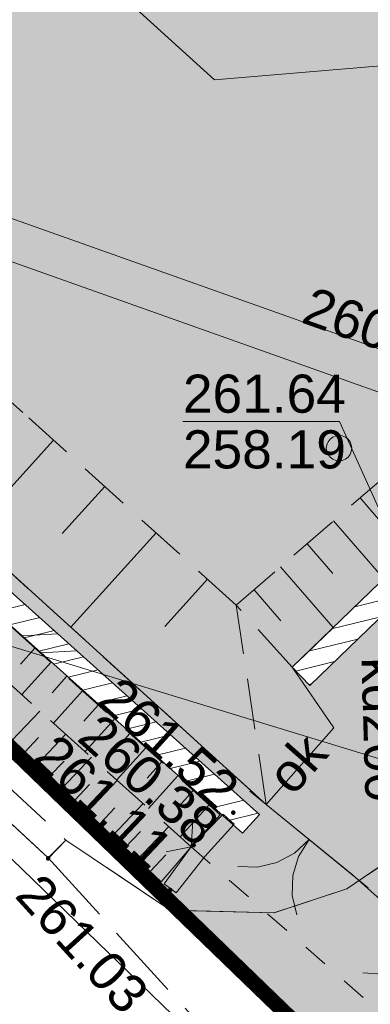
# Model space of a CAD drawing. Header units: metres. Extents: x 7427040 to 7427559, y 5541084 to 5541580.
# Tile 21 of 97: x 7427309.75 to 7427316.64, y 5541241.45 to 5541260.82. Entities that reach past the tile are written whole.
import ezdxf
from ezdxf.enums import TextEntityAlignment as Align

# ---------------------------------------------------------------- set-up
doc = ezdxf.new("R2010")
doc.units = ezdxf.units.M
doc.header["$MEASUREMENT"] = 0
for name, pattern in [('DASHED2', [0.375, 0.25, -0.125]), ('PRZER1-1', [1, 0.5, -0.5]), ('PRZER2-1', [1.5, 1, -0.5]), ('PRZER3-1', [2, 1.5, -0.5]), ('PRZER3-2', [2.5, 1.5, -1])]:
    doc.linetypes.add(name, pattern=pattern)
doc.layers.get('0').update_dxf_attribs({"color": 4})
for name, color, linetype, lineweight in [('_PZT_NAWIERZCHNIE_L', 7, 'Continuous', 13), ('A_granica terenu do wniosku o ULICP', 151, 'DASHED2', 40), ('A_mur oporowy', 2, 'Continuous', 13), ('E_gn_typ', 1, 'Continuous', 30), ('GESDZI', 7, 'Continuous', 13), ('GESJOB', 7, 'Continuous', 30), ('GESUZY', 96, 'Continuous', 13), ('GSLDSO', 7, 'Continuous', 13), ('GSLINK', 7, 'Continuous', 13), ('GSLINK_O', 7, 'Continuous', 13), ('GSLIPS', 7, 'Continuous', 30), ('GSLKBR', 7, 'Continuous', 13), ('GSLKOG', 7, 'Continuous', 30), ('GSLKRW', 7, 'Continuous', 30), ('GSPIPD', 7, 'Continuous', 13), ('GSPWPS', 7, 'Continuous', 13), ('GSPWPS_O', 7, 'Continuous', 13), ('GSSDSO', 7, 'Continuous', 13), ('GSSKOA', 7, 'Continuous', 13), ('GSSKOD', 7, 'Continuous', 13), ('GSSZSN', 7, 'Continuous', 13), ('GULEPR', 1, 'Continuous', 13), ('GULKPR_O', 36, 'Continuous', 13), ('GULTPR', 30, 'Continuous', 13), ('GULWPR', 5, 'Continuous', 13), ('GUPPRZ_O', 7, 'Continuous', 13)]:
    doc.layers.add(name, color=color, linetype=linetype, lineweight=lineweight)
doc.layers.add('A_chodniki_H', color=253, linetype='Continuous', lineweight=13, transparency=0.3)
doc.layers.add('A_tereny zielone', color=73, linetype='Continuous', lineweight=13, transparency=0.7)
doc.styles.add('Arial', font='arial.ttf')
doc.styles.add('GN_atrybuty', font='simplex.shx', dxfattribs={"width": 0.8})
pattern_1 = [(13.80393, (7427116.40293, 5541359.69487), (-0.0757555, 0.30832994), [])]

# ---------------------------------------------------------------- blocks, each defined once
blk = doc.blocks.new('D_GSPWPS1')
at = {"lineweight": -2, "extrusion": (0, 0, -1)}
blk.add_hatch(color=0, dxfattribs=at).paths.add_polyline_path([(0, -0.045), (-0.011647, -0.043467), (-0.0225, -0.038971), (-0.03182, -0.03182), (-0.038971, -0.0225), (-0.043467, -0.011647), (-0.045, 0), (-0.043467, 0.011647), (-0.038971, 0.0225), (-0.03182, 0.03182), (-0.0225, 0.038971), (-0.011647, 0.043467), (0, 0.045), (0.011647, 0.043467), (0.0225, 0.038971), (0.03182, 0.03182), (0.038971, 0.0225), (0.043467, 0.011647), (0.045, 0), (0.043467, -0.011647), (0.038971, -0.0225), (0.03182, -0.03182), (0.0225, -0.038971), (0.011647, -0.043467)])
blk = doc.blocks.new('D_GSLIPS1')
at = {"color": 0, "lineweight": -2, "flags": 128}
blk.add_lwpolyline([(-0.3, -0.4), (0, 0), (-0.3, 0.4)], dxfattribs=at)
blk = doc.blocks.new('D_GSLDSO2')
at = {"color": 0, "lineweight": -2, "flags": 128}
blk.add_lwpolyline([(0, 0.25), (0, -0.25)], dxfattribs=at)
blk = doc.blocks.new('D_GSLKBR1')
at = {"color": 0, "lineweight": -2, "flags": 128}
for points in [[(1.299038, 0.75), (1.06066, 0.43934), (0.75, 0.200962), (0.388229, 0.051111), (0, 0)], [(0, 0), (0.388229, -0.051111), (0.75, -0.200962), (1.06066, -0.43934), (1.299038, -0.75)]]:
    blk.add_lwpolyline(points, dxfattribs=at)
blk = doc.blocks.new('D_GSPIPD1')
at = {"color": 0, "lineweight": -2, "flags": 128}
blk.add_lwpolyline([(0, 0.25), (0.064705, 0.241481), (0.125, 0.216506), (0.176777, 0.176777), (0.216506, 0.125), (0.241481, 0.064705), (0.25, 0), (0.241481, -0.064705), (0.216506, -0.125), (0.176777, -0.176777), (0.125, -0.216506), (0.064705, -0.241481), (0, -0.25), (-0.064705, -0.241481), (-0.125, -0.216506), (-0.176777, -0.176777), (-0.216506, -0.125), (-0.241481, -0.064705), (-0.25, 0), (-0.241481, 0.064705), (-0.216506, 0.125), (-0.176777, 0.176777), (-0.125, 0.216506), (-0.064705, 0.241481), (0, 0.25)], close=True, dxfattribs=at)
blk = doc.blocks.new('D_ODTN_1')
at = {"color": 0, "lineweight": -2, "flags": 128}
for points in [[(-0.5, -0.25), (0, 0.25)], [(0, -0.25), (0.5, 0.25)]]:
    blk.add_lwpolyline(points, dxfattribs=at)
blk = doc.blocks.new('D_KOLO')
at = {"lineweight": -2, "extrusion": (0, 0, -1)}
blk.add_hatch(color=0, dxfattribs=at).paths.add_polyline_path([(0, -0.175), (-0.045293, -0.169037), (-0.0875, -0.151554), (-0.123744, -0.123744), (-0.151554, -0.0875), (-0.169037, -0.045293), (-0.175, 0), (-0.169037, 0.045293), (-0.151554, 0.0875), (-0.123744, 0.123744), (-0.0875, 0.151554), (-0.045293, 0.169037), (0, 0.175), (0.045293, 0.169037), (0.0875, 0.151554), (0.123744, 0.123744), (0.151554, 0.0875), (0.169037, 0.045293), (0.175, 0), (0.169037, -0.045293), (0.151554, -0.0875), (0.123744, -0.123744), (0.0875, -0.151554), (0.045293, -0.169037)])
blk = doc.blocks.new('SIT-G1 BOISKO')
at = {"layer": 'GESDZI', "color": 252, "linetype": 'Continuous', "lineweight": 13, "flags": 128}
for points in [[(7427365.33, 5541270.24), (7427360.53, 5541265.49), (7427345.01, 5541249.37), (7427332.02, 5541235.75), (7427327.9, 5541231.44), (7427324.78, 5541228.21), (7427320.15, 5541236.27), (7427305.53, 5541250.41), (7427281.57, 5541272.99), (7427247.55, 5541303.23), (7427241.97, 5541307.49), (7427230.33, 5541315.24)], [(7427230.33, 5541315.24), (7427241.97, 5541307.49), (7427247.55, 5541303.23), (7427281.57, 5541272.99), (7427305.53, 5541250.41), (7427320.15, 5541236.27), (7427324.78, 5541228.21), (7427319.61, 5541221.9), (7427311.88, 5541231.94), (7427301.75, 5541241.17), (7427284.57, 5541256.88), (7427256.27, 5541282.47), (7427240.42, 5541296.03), (7427236.08, 5541299.6), (7427224.16, 5541309.39)]]:
    blk.add_lwpolyline(points, dxfattribs=at)
at = {"layer": 'GESJOB', "color": 252, "linetype": 'PRZER3-2', "lineweight": 13}
for points in [[(7427149.017, 5541397.869), (7427149.6, 5541397.01), (7427166.31, 5541376.18), (7427167.99, 5541374.1), (7427172.66, 5541368.39), (7427196.99, 5541343.41), (7427210.43, 5541329.61), (7427230.33, 5541315.24), (7427241.97, 5541307.49), (7427247.55, 5541303.23), (7427281.57, 5541272.99), (7427305.53, 5541250.41), (7427320.15, 5541236.27), (7427324.78, 5541228.21), (7427335.43, 5541208.11), (7427343.296, 5541192.599)], [(7427343.296, 5541192.599), (7427335.43, 5541208.11), (7427324.78, 5541228.21), (7427320.15, 5541236.27), (7427305.53, 5541250.41), (7427281.57, 5541272.99), (7427247.55, 5541303.23), (7427241.97, 5541307.49), (7427230.33, 5541315.24), (7427210.43, 5541329.61), (7427196.99, 5541343.41), (7427172.66, 5541368.39), (7427167.99, 5541374.1), (7427166.31, 5541376.18), (7427149.6, 5541397.01), (7427149.017, 5541397.869)]]:
    blk.add_lwpolyline(points, dxfattribs=at)
at = {"layer": 'GESUZY', "color": 96, "linetype": 'PRZER1-1', "lineweight": 13}
blk.add_lwpolyline([(7427230.33, 5541315.24), (7427241.97, 5541307.49), (7427247.55, 5541303.23), (7427273.39, 5541280.26), (7427281.57, 5541272.99), (7427305.53, 5541250.41), (7427320.15, 5541236.27), (7427324.78, 5541228.21), (7427319.61, 5541221.9), (7427311.88, 5541231.94), (7427301.75, 5541241.17), (7427297.26, 5541245.27), (7427284.57, 5541256.88), (7427256.27, 5541282.47), (7427240.42, 5541296.03), (7427236.08, 5541299.6), (7427224.16, 5541309.39)], dxfattribs=at)
blk.add_lwpolyline([(7427324.78, 5541228.21), (7427320.15, 5541236.27), (7427305.53, 5541250.41), (7427281.57, 5541272.99), (7427273.39, 5541280.26), (7427354.64, 5541356.58), (7427358.58, 5541352.7), (7427361.29, 5541350.08), (7427363.62, 5541347.81), (7427366.52, 5541345.04), (7427374.21, 5541337.71), (7427378.19, 5541333.92), (7427396.7, 5541315.71), (7427402.05, 5541310.46), (7427383.24, 5541290.03), (7427367.48, 5541272.62), (7427365.33, 5541270.24), (7427360.53, 5541265.49), (7427345.01, 5541249.37), (7427332.02, 5541235.75), (7427327.9, 5541231.44), (7427324.78, 5541228.21)], close=True, dxfattribs=at)
at = {"layer": 'GSLDSO', "color": 252, "linetype": 'Continuous', "lineweight": 13, "flags": 128}
for points in [[(7427314.467, 5541245.186), (7427306.537, 5541252.286), (7427298.936, 5541259.137), (7427296.706, 5541261.087), (7427283.766, 5541272.657), (7427272.306, 5541282.717), (7427256.878, 5541296.656), (7427244.535, 5541307.798), (7427240.116, 5541311.597), (7427230.318, 5541320.515), (7427219.057, 5541330.746), (7427200.876, 5541346.967)], [(7427314.133, 5541244.814), (7427306.203, 5541251.914), (7427298.604, 5541258.763), (7427296.374, 5541260.713), (7427283.434, 5541272.283), (7427271.974, 5541282.343), (7427256.542, 5541296.284), (7427244.205, 5541307.422), (7427239.784, 5541311.223), (7427229.982, 5541320.145), (7427218.723, 5541330.374), (7427200.544, 5541346.593)], [(7427322.406, 5541255.13), (7427315.106, 5541248.08)], [(7427322.754, 5541254.77), (7427315.454, 5541247.72)]]:
    blk.add_lwpolyline(points, dxfattribs=at)
at = {"layer": 'GSLINK', "color": 252, "linetype": 'Continuous', "lineweight": 13, "flags": 128}
blk.add_lwpolyline([(7427315.11, 5541248.08), (7427315.93, 5541246.89), (7427314.6, 5541245.38)], dxfattribs=at)
at = {"layer": 'GSLIPS', "color": 252, "linetype": 'PRZER1-1', "lineweight": 13}
blk.add_lwpolyline([(7427313.12, 5541244.55), (7427319.89, 5541238.62)], dxfattribs=at)
at = {"layer": 'GSLKBR', "color": 252, "linetype": 'Continuous', "lineweight": 13, "flags": 128}
blk.add_lwpolyline([(7427314.278, 5541245.639), (7427316.602, 5541243.741)], dxfattribs=at)
at = {"layer": 'GSLKOG', "color": 252, "linetype": 'Continuous', "lineweight": 13, "flags": 128}
blk.add_lwpolyline([(7427266.44, 5541288.58), (7427277.84, 5541278.38), (7427296.06, 5541262.04), (7427308.06, 5541251.31), (7427314.6, 5541245.38), (7427316.29, 5541244), (7427319.78, 5541240.88), (7427327.26, 5541234.36), (7427329.75, 5541234.12), (7427336, 5541240.52), (7427344.5, 5541249.29), (7427345.07, 5541249.81), (7427346.82, 5541251.64), (7427354.76, 5541259.81), (7427355.77, 5541260.97), (7427366.55, 5541272.09), (7427367.5, 5541273.13), (7427373.53, 5541279.81), (7427385.65, 5541293.27), (7427401.54, 5541310.36), (7427396.09, 5541315.77), (7427385, 5541326.69), (7427374.15, 5541337.32)], dxfattribs=at)
at = {"layer": 'GSLKRW', "color": 252, "linetype": 'Continuous', "lineweight": 13, "flags": 128}
blk.add_lwpolyline([(7427376.93, 5541304.94), (7427380.5, 5541301.13), (7427360.7, 5541282.27), (7427346.09, 5541268.4), (7427335.79, 5541258.5), (7427333.98, 5541256.76), (7427333, 5541256.14), (7427324.47, 5541250.91), (7427323.95, 5541250.54), (7427319.57, 5541246.44), (7427317.84, 5541244.85), (7427316.18, 5541243.72), (7427314.75, 5541243.25), (7427312.71, 5541243.3), (7427310.66, 5541244.68), (7427310.31, 5541244.32)], dxfattribs=at)
at = {"layer": 'GSSDSO', "color": 252, "linetype": 'Continuous', "lineweight": 13, "flags": 128}
blk.add_lwpolyline([(7427313.75, 5541245.19), (7427313.12, 5541244.55), (7427312.59, 5541243.82), (7427312.83, 5541243.64), (7427313.39, 5541244.36), (7427313.97, 5541244.99), (7427313.75, 5541245.19)], close=True, dxfattribs=at)
at = {"layer": 'GSSKOA', "color": 252, "linetype": 'PRZER3-1', "lineweight": 13}
for points in [[(7427228.08, 5541314.4), (7427243.84, 5541302.38), (7427262.7, 5541287.01), (7427277.46, 5541274.11), (7427285.25, 5541267.16), (7427295.94, 5541257.65), (7427310.31, 5541244.33), (7427319.36, 5541234.38), (7427324.06, 5541228.57)], [(7427346.09, 5541268.4), (7427335.79, 5541258.5), (7427333.98, 5541256.76), (7427333, 5541256.14), (7427324.47, 5541250.91), (7427323.95, 5541250.54), (7427319.57, 5541246.44), (7427317.84, 5541244.85), (7427316.18, 5541243.72), (7427314.75, 5541243.25), (7427312.71, 5541243.3), (7427310.66, 5541244.68), (7427310.31, 5541244.33), (7427319.36, 5541234.38), (7427319.76, 5541234.74), (7427318.65, 5541236.69)]]:
    blk.add_lwpolyline(points, dxfattribs=at)
at = {"layer": 'GSSKOD', "color": 252, "linetype": 'PRZER2-1', "lineweight": 13}
blk.add_lwpolyline([(7427214.8, 5541324.94, -0.890724), (7427229.29, 5541316.12), (7427244.72, 5541303.47), (7427263.56, 5541287.66), (7427278.27, 5541274.66), (7427285.85, 5541267.69), (7427296.35, 5541258), (7427310.66, 5541244.68), (7427310.31, 5541244.33), (7427295.94, 5541257.65), (7427285.25, 5541267.16), (7427277.46, 5541274.11), (7427262.7, 5541287.01), (7427243.84, 5541302.38), (7427228.08, 5541314.4), (7427214.8, 5541324.94)], format="xyb", close=True, dxfattribs=at)
at = {"layer": 'GSSZSN', "color": 252, "linetype": 'PRZER2-1', "lineweight": 13}
for points in [[(7427314.01, 5541249.3), (7427309.81, 5541253.09), (7427297.41, 5541264.19), (7427280.53, 5541280.08), (7427275.58, 5541284.47), (7427269.8, 5541291.75), (7427267.49, 5541289.43), (7427273.72, 5541283.27), (7427277.84, 5541278.38), (7427296.06, 5541262.04), (7427308.06, 5541251.31), (7427314.6, 5541245.38), (7427314.01, 5541249.3)], [(7427313.69, 5541245.18), (7427298.62, 5541258.74), (7427298.12, 5541258.16), (7427303.66, 5541253.05), (7427313.12, 5541244.55), (7427313.69, 5541245.18)], [(7427312.53, 5541243.86), (7427303.23, 5541252.66), (7427297.7, 5541257.76), (7427298.12, 5541258.16), (7427303.66, 5541253.05), (7427313.12, 5541244.55), (7427312.53, 5541243.86)], [(7427314.01, 5541249.3), (7427321.49, 5541255.78), (7427322.39, 5541255.13), (7427315.11, 5541248.08), (7427314.01, 5541249.3)]]:
    blk.add_lwpolyline(points, close=True, dxfattribs=at)
at = {"layer": 'GSSZSN', "color": 252, "linetype": 'Continuous', "lineweight": 13, "flags": 128}
for points in [[(7427310.412, 5541252.546), (7427308.74, 5541250.693)], [(7427311.422, 5541251.635), (7427310.585, 5541250.707)], [(7427316.445, 5541251.41), (7427316.925, 5541250.856)], [(7427315.924, 5541250.958), (7427316.908, 5541249.821)], [(7427312.433, 5541250.723), (7427310.756, 5541248.866)], [(7427315.402, 5541250.506), (7427315.907, 5541249.923)], [(7427314.88, 5541250.054), (7427315.915, 5541248.859)], [(7427313.443, 5541249.812), (7427312.603, 5541248.882)], [(7427314.358, 5541249.602), (7427314.888, 5541248.99)], [(7427310.049, 5541248.457), (7427309.763, 5541248.139)], [(7427310.36, 5541248.176), (7427309.79, 5541247.542)], [(7427310.672, 5541247.896), (7427310.387, 5541247.579)], [(7427310.983, 5541247.616), (7427310.413, 5541246.982)], [(7427309.597, 5541246.636), (7427310.149, 5541247.219)], [(7427311.295, 5541247.335), (7427311.01, 5541247.019)], [(7427311.606, 5541247.055), (7427311.036, 5541246.422)], [(7427309.844, 5541246.402), (7427310.123, 5541246.697)], [(7427310.091, 5541246.168), (7427310.656, 5541246.764)], [(7427311.918, 5541246.775), (7427311.633, 5541246.458)], [(7427312.229, 5541246.495), (7427311.66, 5541245.862)], [(7427310.338, 5541245.934), (7427310.623, 5541246.235)], [(7427310.585, 5541245.7), (7427311.162, 5541246.309)], [(7427312.541, 5541246.214), (7427312.256, 5541245.898)], [(7427311.08, 5541245.232), (7427311.668, 5541245.854)], [(7427312.852, 5541245.934), (7427312.283, 5541245.302)], [(7427310.833, 5541245.466), (7427311.124, 5541245.774)], [(7427313.164, 5541245.654), (7427312.879, 5541245.338)], [(7427311.327, 5541244.998), (7427311.624, 5541245.313)], [(7427311.574, 5541244.765), (7427312.175, 5541245.399)], [(7427313.475, 5541245.373), (7427312.907, 5541244.742)], [(7427312.068, 5541244.297), (7427312.681, 5541244.944)], [(7427311.821, 5541244.531), (7427312.124, 5541244.851)], [(7427312.315, 5541244.063), (7427312.625, 5541244.39)]]:
    blk.add_lwpolyline(points, dxfattribs=at)
at = {"layer": 'GULEPR', "color": 1, "linetype": 'Continuous', "lineweight": 13, "flags": 128}
blk.add_lwpolyline([(7427232.953, 5541271.907), (7427324.98, 5541243.79), (7427325.64, 5541243.73), (7427308.272, 5541201.421)], dxfattribs=at)
at = {"layer": 'GULTPR', "color": 30, "linetype": 'Continuous', "lineweight": 13, "flags": 128}
blk.add_lwpolyline([(7427147.925, 5541396.714), (7427160.79, 5541380.08), (7427172.77, 5541365.73), (7427189.7, 5541344.59), (7427199.87, 5541334.94), (7427213.89, 5541323.55), (7427227.66, 5541313.41), (7427237.41, 5541307.29), (7427244.89, 5541301.8), (7427255.3, 5541292.78), (7427280.97, 5541270.3), (7427294.36, 5541257.17), (7427307.47, 5541246.36), (7427319.95, 5541234.27), (7427324.38, 5541225.76), (7427330.33, 5541215.04), (7427332.71, 5541211.01), (7427342.288, 5541191.518)], dxfattribs=at)
at = {"layer": 'GULWPR', "color": 5, "linetype": 'Continuous', "lineweight": 13, "flags": 128}
for points in [[(7427214.241, 5541289.419), (7427218.173, 5541293.198), (7427224.562, 5541299.348), (7427237.309, 5541311.72), (7427241.509, 5541310.954), (7427286.242, 5541272.332), (7427300.075, 5541260.282), (7427319.751, 5541253.298), (7427326.827, 5541250.899), (7427330.191, 5541249.778), (7427333.326, 5541248.65), (7427348.88, 5541243.944), (7427373.553, 5541269.8), (7427376.071, 5541271.443), (7427397.668, 5541272.639), (7427419.077, 5541273.829)], [(7427214.826, 5541288.872), (7427218.727, 5541292.622), (7427225.118, 5541298.772), (7427237.571, 5541310.86), (7427241.151, 5541310.206), (7427285.718, 5541271.728), (7427299.665, 5541259.578), (7427319.489, 5541252.542), (7427326.573, 5541250.141), (7427329.929, 5541249.022), (7427333.074, 5541247.89), (7427349.12, 5541243.036), (7427374.067, 5541269.18), (7427376.329, 5541270.657), (7427397.712, 5541271.841), (7427418.289, 5541272.984)], [(7427260.4, 5541290.45), (7427261.17, 5541291.14), (7427267.63, 5541297.02), (7427269.62, 5541299.61), (7427282.97, 5541287.32), (7427299.83, 5541272.1), (7427313.58, 5541259.63), (7427342.31, 5541262.06), (7427360.24, 5541280.37), (7427372.08, 5541292.29)]]:
    blk.add_lwpolyline(points, dxfattribs=at)
at = {"layer": 'GUPPRZ_O', "color": 36, "linetype": 'Continuous', "lineweight": 13, "flags": 128}
blk.add_lwpolyline([(7427317.54, 5541249.59), (7427316.04, 5541252.912), (7427312.96, 5541252.912)], dxfattribs=at)
at = {"layer": 'GSLDSO', "color": 7, "linetype": 'Continuous', "lineweight": 13}
for name, p, rotation in [('D_ODTN_1', (7427310.335, 5541248.55), 138.1608279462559), ('D_ODTN_1', (7427310.335, 5541248.55), 138.1608279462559), ('D_GSLDSO2', (7427315.28, 5541247.9), 224.0019166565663), ('D_GSLDSO2', (7427314.3, 5541245), 138.1608279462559)]:
    blk.add_blockref(name, p, dxfattribs=dict(at, rotation=rotation))
at = {"layer": 'GSLIPS', "color": 7, "linetype": 'Continuous', "lineweight": 13, "rotation": 318.7841303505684}
blk.add_blockref('D_GSLIPS1', (7427313.12, 5541244.55), dxfattribs=at)
at = {"layer": 'GSLKBR', "color": 7, "linetype": 'Continuous', "lineweight": 13}
for p, rotation in [((7427315.44, 5541244.69), 230.7660226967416), ((7427317.92, 5541242.54), 228.2038333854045)]:
    blk.add_blockref('D_GSLKBR1', p, dxfattribs=dict(at, rotation=rotation))
at = {"layer": 'GSLKOG', "color": 7, "linetype": 'Continuous', "lineweight": 13}
for p, rotation in [((7427311.33, 5541248.345), 317.8005282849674), ((7427311.33, 5541248.345), 317.8005282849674), ((7427315.445, 5541244.69), 320.7660227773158), ((7427315.445, 5541244.69), 320.7660227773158)]:
    blk.add_blockref('D_KOLO', p, dxfattribs=dict(at, rotation=rotation))
at = {"layer": 'GSPIPD', "color": 7, "linetype": 'Continuous', "lineweight": 13}
blk.add_blockref('D_GSPIPD1', (7427316.03, 5541252.39), dxfattribs=at)
at = {"layer": 'GSPWPS', "color": 7, "linetype": 'Continuous', "lineweight": 13}
for p in [(7427313.95, 5541245.22), (7427313.17, 5541244.58), (7427310.31, 5541244.32), (7427312.71, 5541243.7)]:
    blk.add_blockref('D_GSPWPS1', p, dxfattribs=at)
at = {"layer": 'GSLINK_O', "color": 252, "linetype": 'Continuous', "lineweight": 13, "style": 'Arial'}
blk.add_text('ok', height=0.75, rotation=48.6266, dxfattribs=at).set_placement((7427315.485, 5541245.941), align=Align.CENTER)
at = {"layer": 'GSPWPS_O', "color": 252, "linetype": 'Continuous', "lineweight": 13, "style": 'Arial'}
for s, rotation, p in [('261.52', 318.0191, (7427311.246, 5541247.384)), ('260.38', 318.0597, (7427310.851, 5541246.658)), ('261.11', 316.5823, (7427309.982, 5541246.273)), ('261.03', 312.3167, (7427309.631, 5541243.574))]:
    blk.add_text(s, height=0.75, rotation=rotation, dxfattribs=at).set_placement(p)
at = {"layer": 'GULKPR_O', "color": 36, "linetype": 'Continuous', "lineweight": 13, "style": 'Arial'}
blk.add_text('kd200', height=0.75, rotation=271.6431, dxfattribs=at).set_placement((7427316.47, 5541248.27))
at = {"layer": 'GUPPRZ_O', "color": 5, "linetype": 'Continuous', "lineweight": 13, "style": 'Arial'}
blk.add_text('260.15', height=0.75, rotation=340.5104, dxfattribs=at).set_placement((7427315.26, 5541254.87))
at = {"layer": 'GUPPRZ_O', "color": 36, "linetype": 'Continuous', "lineweight": 13, "style": 'Arial'}
for s, p in [('261.64', (7427312.96, 5541253.085)), ('258.19', (7427312.96, 5541251.99))]:
    blk.add_text(s, height=0.75, dxfattribs=at).set_placement(p)
blk = doc.blocks.new('PZT 1 BOISKO')
at = {"layer": 'A_chodniki_H'}
h = blk.add_hatch(dxfattribs=at)
h.set_pattern_fill('GENERAL_HEXAGON', color=256, pattern_type=2)
h.set_pattern_definition([(258.63756, (7427116.40293, 5541359.69487), (0.31839488, -0.0639825), [0.1875, -0.375]), (18.63756, (7427116.40293, 5541359.69487), (-0.10378698, 0.3077293), [0.1875, -0.375]), (318.63756, (7427116.366, 5541359.51105), (0.2146079, 0.2437468), [0.1875, -0.375])])
h.paths.add_polyline_path([(7427312.886, 5541243.296), (7427318.546, 5541237.821), (7427318.49, 5541238.43), (7427319.15, 5541240.43), (7427320.48, 5541241.81), (7427326.5, 5541247.52), (7427335.07, 5541252.64), (7427336.85, 5541254), (7427338.44, 5541255.52), (7427341.9, 5541251.93), (7427352.26, 5541261.86), (7427350.51, 5541263.66), (7427364.25, 5541276.73), (7427384.85, 5541296.39), (7427386.58, 5541294.57), (7427400.33, 5541309.31), (7427386.39, 5541323.91), (7427384.86, 5541322.51), (7427383.48, 5541321.65), (7427381.81, 5541321.37), (7427380.25, 5541322.03), (7427379.36, 5541322.8), (7427365.08, 5541337.79), (7427363.83, 5541336.54), (7427352.19, 5541348.62), (7427344.66, 5541341.63), (7427333.96, 5541352.05), (7427333.2, 5541352.27), (7427330.14, 5541355.32), (7427329.45, 5541354.65), (7427313.14, 5541370.37), (7427299.43, 5541383.63), (7427279.18, 5541403.15), (7427279.16, 5541407.3), (7427277.41, 5541408.96), (7427269.89, 5541416.27), (7427269.12, 5541416.97), (7427261.75, 5541424.2), (7427262.8, 5541425.24), (7427270.14, 5541432.76), (7427260.46, 5541442.38), (7427263.413, 5541444.916), (7427262.182, 5541446.098), (7427261.31, 5541446.04), (7427254.6, 5541451.9), (7427253.84, 5541451.05), (7427260.89, 5541444.87), (7427250.46, 5541432.98), (7427243.069, 5541439.459), (7427239.97, 5541435.86), (7427241.49, 5541434.47), (7427237.09, 5541433.1), (7427215.39, 5541410.29), (7427203.65, 5541398.59), (7427179.98, 5541375.21), (7427179.64, 5541375.47), (7427174.622, 5541370.425), (7427172.66, 5541368.39), (7427177.975, 5541362.933), (7427178.93, 5541363.93), (7427180.22, 5541365.25), (7427182.35, 5541363.35), (7427184.913, 5541361.02), (7427189.686, 5541356.68), (7427192.59, 5541354.04), (7427194.13, 5541352.7), (7427200.71, 5541346.78), (7427205.99, 5541352.83), (7427189.68, 5541367.45), (7427190.38, 5541368.24), (7427189.77, 5541369.07), (7427188.92, 5541368.13), (7427184.92, 5541371.82), (7427184.71, 5541375.16), (7427186.78, 5541377.78), (7427205.72, 5541396.49), (7427217.81, 5541408.93), (7427235.67, 5541427.08), (7427241.49, 5541428.41), (7427249.5, 5541429.45), (7427248.26, 5541428.16), (7427251.32, 5541425.57), (7427252.19, 5541426.68), (7427250.75, 5541427.87), (7427251.26, 5541428.48), (7427255.82, 5541428.46), (7427262.97, 5541421.54), (7427277.72, 5541407.27), (7427277.779, 5541403.101), (7427298.73, 5541382.85), (7427312.44, 5541369.59), (7427328.68, 5541353.98), (7427342.95, 5541340.01), (7427298.49, 5541297.32), (7427325.08, 5541269.7), (7427323.12, 5541267.86), (7427330.09, 5541260.41), (7427328.58, 5541258.61), (7427322.112, 5541252.376), (7427321.745, 5541252.036), (7427321.378, 5541251.695), (7427321.012, 5541251.355), (7427317.72, 5541248.3), (7427319.57, 5541246.44), (7427330.31, 5541256.89), (7427333.96, 5541260.42), (7427335.79, 5541258.5), (7427333.98, 5541256.76), (7427324.47, 5541250.91), (7427323.95, 5541250.54), (7427319.57, 5541246.44), (7427319.57, 5541246.44), (7427317.84, 5541244.85), (7427316.18, 5541243.72), (7427314.75, 5541243.25)])
h.paths.add_polyline_path([(7427348.56, 5541343.21), (7427374.12, 5541316.56), (7427373.58, 5541316.05), (7427373.09, 5541316.57), (7427371.44, 5541315.01), (7427371.94, 5541314.48), (7427371.41, 5541313.98), (7427370.92, 5541314.51), (7427369.27, 5541312.95), (7427371.954, 5541310.144), (7427376.93, 5541304.94), (7427337.53, 5541267.44), (7427337.19, 5541267.77), (7427339.16, 5541269.65), (7427331.87, 5541277.15), (7427330.23, 5541275.6), (7427330.76, 5541275.04), (7427330.229, 5541274.539), (7427329.71, 5541275.09), (7427328.06, 5541273.52), (7427328.58, 5541272.97), (7427328.05, 5541272.46), (7427327.53, 5541273.01), (7427325.88, 5541271.45), (7427326.42, 5541270.89), (7427325.87, 5541270.38), (7427300.32, 5541297.07), (7427300.86, 5541297.58), (7427301.361, 5541297.051), (7427303.061, 5541298.659), (7427302.531, 5541299.221), (7427303.049, 5541299.711), (7427303.57, 5541299.16), (7427305.22, 5541300.73), (7427304.69, 5541301.3), (7427305.2, 5541301.78), (7427305.72, 5541301.23), (7427307.37, 5541302.8), (7427306.85, 5541303.36), (7427307.37, 5541303.85), (7427307.88, 5541303.31), (7427309.56, 5541304.89), (7427309.02, 5541305.45), (7427309.55, 5541305.95), (7427310.09, 5541305.39), (7427311.73, 5541306.95), (7427311.18, 5541307.52), (7427311.71, 5541308.03), (7427312.26, 5541307.45), (7427313.89, 5541309), (7427313.36, 5541309.56), (7427313.89, 5541310.06), (7427314.41, 5541309.51), (7427316.06, 5541311.08), (7427315.53, 5541311.64), (7427316.06, 5541312.15), (7427316.58, 5541311.6), (7427318.22, 5541313.16), (7427317.7, 5541313.72), (7427318.22, 5541314.22), (7427318.75, 5541313.66), (7427320.41, 5541315.24), (7427319.88, 5541315.8), (7427320.4, 5541316.29), (7427320.92, 5541315.74), (7427322.56, 5541317.29), (7427322.02, 5541317.85), (7427322.56, 5541318.36), (7427323.08, 5541317.81), (7427324.73, 5541319.37), (7427324.21, 5541319.92), (7427324.73, 5541320.42), (7427325.25, 5541319.87), (7427326.9, 5541321.44), (7427326.37, 5541322), (7427326.9, 5541322.51), (7427327.43, 5541321.95), (7427329.07, 5541323.51), (7427328.54, 5541324.08), (7427329.06, 5541324.58), (7427329.59, 5541324.03), (7427331.23, 5541325.59), (7427330.7, 5541326.14), (7427331.23, 5541326.64), (7427331.75, 5541326.1), (7427333.39, 5541327.65), (7427332.86, 5541328.2), (7427333.4, 5541328.71), (7427333.92, 5541328.17), (7427335.55, 5541329.71), (7427335.02, 5541330.26), (7427335.55, 5541330.76), (7427336.07, 5541330.21), (7427337.73, 5541331.79), (7427337.2, 5541332.35), (7427337.73, 5541332.84), (7427338.25, 5541332.29), (7427339.88, 5541333.85), (7427339.36, 5541334.4), (7427339.88, 5541334.9), (7427340.39, 5541334.36), (7427342.06, 5541335.94), (7427341.54, 5541336.49), (7427342.05, 5541336.97), (7427342.56, 5541336.43), (7427344.22, 5541338), (7427343.69, 5541338.56), (7427344.21, 5541339.06), (7427344.73, 5541338.52), (7427346.38, 5541340.08), (7427345.85, 5541340.64), (7427346.38, 5541341.14), (7427346.91, 5541340.59), (7427348.55, 5541342.14), (7427348.02, 5541342.7)], flags=16)
h.paths.add_polyline_path([(7427351.57, 5541345.94), (7427362.15, 5541334.94), (7427360.65, 5541333.528), (7427359.66, 5541332.72), (7427349.201, 5541343.629)], flags=16)
h.paths.add_polyline_path([(7427367.98, 5541328.49), (7427369.23, 5541327.62), (7427376.47, 5541320.1), (7427377.44, 5541318.27), (7427377.4, 5541316.06), (7427376.82, 5541314.84), (7427376.01, 5541315.63), (7427373.453, 5541318.311), (7427370.115, 5541321.81), (7427364.079, 5541328.138), (7427365.353, 5541328.772)], flags=16)
at = {"layer": 'A_mur oporowy'}
h = blk.add_hatch(dxfattribs=at)
h.set_pattern_fill('ANSI31', color=256, pattern_type=2)
h.set_pattern_definition(pattern_1)
h.paths.add_polyline_path([(7427256.542, 5541296.284), (7427271.974, 5541282.343), (7427283.434, 5541272.283), (7427296.374, 5541260.713), (7427298.604, 5541258.763), (7427306.203, 5541251.914), (7427314.133, 5541244.814), (7427314.467, 5541245.186), (7427306.537, 5541252.286), (7427298.936, 5541259.137), (7427296.706, 5541261.087), (7427283.766, 5541272.657), (7427272.306, 5541282.717), (7427256.878, 5541296.656), (7427244.535, 5541307.798), (7427240.116, 5541311.597), (7427230.318, 5541320.515), (7427219.057, 5541330.746), (7427200.876, 5541346.967), (7427200.544, 5541346.593), (7427218.723, 5541330.374), (7427229.982, 5541320.145), (7427239.784, 5541311.223), (7427244.205, 5541307.422)])
h = blk.add_hatch(dxfattribs=at)
h.set_pattern_fill('ANSI31', color=256, pattern_type=2)
h.set_pattern_definition(pattern_1)
h.paths.add_polyline_path([(7427315.106, 5541248.08), (7427315.454, 5541247.72), (7427322.754, 5541254.77), (7427322.406, 5541255.13)])
at = {"layer": 'A_tereny zielone'}
h = blk.add_hatch(color=256, dxfattribs=at)
h.paths.add_polyline_path([(7427200.71, 5541346.78), (7427200.71, 5541346.78), (7427200.736, 5541346.809)], flags=0)
h.paths.add_polyline_path([(7427314.75, 5541243.25), (7427312.886, 5541243.296), (7427305.53, 5541250.41), (7427281.57, 5541272.99), (7427247.55, 5541303.23), (7427241.97, 5541307.49), (7427230.33, 5541315.24), (7427210.43, 5541329.61), (7427177.975, 5541362.933), (7427178.93, 5541363.93), (7427180.22, 5541365.25), (7427182.35, 5541363.35), (7427184.913, 5541361.02), (7427189.686, 5541356.68), (7427192.59, 5541354.04), (7427194.13, 5541352.7), (7427200.71, 5541346.78), (7427200.544, 5541346.593), (7427218.723, 5541330.374), (7427229.982, 5541320.145), (7427239.784, 5541311.223), (7427244.205, 5541307.422), (7427256.542, 5541296.284), (7427271.974, 5541282.343), (7427283.434, 5541272.283), (7427296.374, 5541260.713), (7427298.604, 5541258.763), (7427306.203, 5541251.914), (7427314.133, 5541244.814), (7427314.467, 5541245.186), (7427306.537, 5541252.286), (7427298.936, 5541259.137), (7427296.706, 5541261.087), (7427283.766, 5541272.657), (7427272.306, 5541282.717), (7427256.878, 5541296.656), (7427244.535, 5541307.798), (7427240.116, 5541311.597), (7427230.318, 5541320.515), (7427219.057, 5541330.746), (7427200.876, 5541346.967), (7427200.736, 5541346.809), (7427205.99, 5541352.83), (7427189.68, 5541367.45), (7427190.38, 5541368.24), (7427189.77, 5541369.07), (7427188.92, 5541368.13), (7427184.92, 5541371.82), (7427184.71, 5541375.16), (7427186.78, 5541377.78), (7427205.72, 5541396.49), (7427217.81, 5541408.93), (7427235.67, 5541427.08), (7427241.49, 5541428.41), (7427249.5, 5541429.45), (7427248.26, 5541428.16), (7427251.32, 5541425.57), (7427252.19, 5541426.68), (7427250.75, 5541427.87), (7427251.26, 5541428.48), (7427255.82, 5541428.46), (7427262.97, 5541421.54), (7427277.72, 5541407.27), (7427277.779, 5541403.101), (7427298.73, 5541382.85), (7427312.44, 5541369.59), (7427328.68, 5541353.98), (7427342.95, 5541340.01), (7427298.49, 5541297.32), (7427325.08, 5541269.7), (7427323.12, 5541267.86), (7427330.09, 5541260.41), (7427328.58, 5541258.61), (7427322.112, 5541252.376), (7427321.745, 5541252.036), (7427321.378, 5541251.695), (7427321.012, 5541251.355), (7427317.72, 5541248.3), (7427319.57, 5541246.44), (7427317.84, 5541244.85), (7427316.18, 5541243.72)], flags=16)
h.paths.add_polyline_path([(7427279.789, 5541298.079), (7427200.756, 5541374.589), (7427248.054, 5541423.446), (7427327.086, 5541346.936)], flags=16)
h.paths.add_polyline_path([(7427211, 5541358.15), (7427208.002, 5541361.208), (7427208.7, 5541361.93), (7427211.709, 5541358.841)], flags=16)
h.paths.add_polyline_path([(7427242.27, 5541322.8), (7427220.96, 5541343.02), (7427222.19, 5541344.44), (7427225.27, 5541344.56), (7427244.9, 5541325.62)], flags=16)
h.paths.add_polyline_path([(7427258.65, 5541312.37), (7427255.62, 5541315.32), (7427256.31, 5541316.03), (7427259.4, 5541313)], flags=16)
h.paths.add_polyline_path([(7427315.454, 5541247.72), (7427315.106, 5541248.08), (7427322.406, 5541255.13), (7427322.754, 5541254.77)], flags=16)
at = {"layer": '_PZT_NAWIERZCHNIE_L', "flags": 128}
for points in [[(7427312.886, 5541243.296), (7427314.75, 5541243.25), (7427316.18, 5541243.72), (7427317.84, 5541244.85), (7427319.57, 5541246.44), (7427317.72, 5541248.3), (7427321.012, 5541251.355), (7427321.378, 5541251.695), (7427321.745, 5541252.036), (7427322.112, 5541252.376), (7427328.58, 5541258.61), (7427330.09, 5541260.41), (7427323.12, 5541267.86), (7427325.08, 5541269.7), (7427298.49, 5541297.32), (7427342.95, 5541340.01)], [(7427364.25, 5541276.73), (7427350.51, 5541263.66), (7427352.26, 5541261.86), (7427341.9, 5541251.93), (7427338.44, 5541255.52), (7427336.85, 5541254), (7427335.07, 5541252.64), (7427326.5, 5541247.52), (7427320.48, 5541241.81), (7427319.15, 5541240.43), (7427318.49, 5541238.43), (7427318.546, 5541237.821), (7427312.886, 5541243.296)], [(7427312.886, 5541243.296), (7427314.75, 5541243.25), (7427316.18, 5541243.72), (7427317.84, 5541244.85), (7427319.57, 5541246.44), (7427317.72, 5541248.3), (7427321.012, 5541251.355), (7427321.378, 5541251.695), (7427321.745, 5541252.036), (7427322.112, 5541252.376), (7427328.58, 5541258.61), (7427330.09, 5541260.41), (7427323.12, 5541267.86), (7427325.08, 5541269.7), (7427298.49, 5541297.32), (7427342.95, 5541340.01)], [(7427364.25, 5541276.73), (7427350.51, 5541263.66), (7427352.26, 5541261.86), (7427341.9, 5541251.93), (7427338.44, 5541255.52), (7427336.85, 5541254), (7427335.07, 5541252.64), (7427326.5, 5541247.52), (7427320.48, 5541241.81), (7427319.15, 5541240.43), (7427318.49, 5541238.43), (7427318.546, 5541237.821), (7427312.886, 5541243.296)]]:
    blk.add_lwpolyline(points, dxfattribs=at)
at = {"layer": 'A_granica terenu do wniosku o ULICP', "ltscale": 5, "const_width": 0.3, "flags": 128}
blk.add_lwpolyline([(7427254.41, 5541453.57), (7427252.46, 5541450.31), (7427244.15, 5541442.18), (7427222.77, 5541419.91), (7427206.1, 5541403.07), (7427172.66, 5541368.39), (7427210.43, 5541329.61), (7427230.33, 5541315.24), (7427241.97, 5541307.49), (7427247.55, 5541303.23), (7427281.57, 5541272.99), (7427305.53, 5541250.41), (7427320.15, 5541236.27), (7427324.78, 5541228.21), (7427327.9, 5541231.44), (7427332.02, 5541235.75), (7427345.01, 5541249.37), (7427360.53, 5541265.49), (7427365.33, 5541270.24), (7427367.48, 5541272.62), (7427383.24, 5541290.03), (7427402.05, 5541310.46), (7427396.7, 5541315.71), (7427378.19, 5541333.92), (7427374.211, 5541337.709), (7427366.52, 5541345.04), (7427363.62, 5541347.81), (7427361.29, 5541350.08), (7427358.58, 5541352.7), (7427348.33, 5541362.8), (7427334.14, 5541376.5), (7427315.34, 5541394.75), (7427296.48, 5541413.08), (7427284.23, 5541424.73), (7427268.91, 5541439.64), (7427263.413, 5541444.916), (7427259.22, 5541448.94), (7427254.41, 5541453.57)], dxfattribs=at)
at = {"layer": 'A_mur oporowy', "flags": 128}
blk.add_lwpolyline([(7427239.784, 5541311.223), (7427244.205, 5541307.422), (7427256.542, 5541296.284), (7427256.542, 5541296.284), (7427271.974, 5541282.343), (7427283.434, 5541272.283), (7427296.374, 5541260.713), (7427298.604, 5541258.763), (7427306.203, 5541251.914), (7427314.133, 5541244.814), (7427314.467, 5541245.186), (7427306.537, 5541252.286), (7427298.936, 5541259.137), (7427296.706, 5541261.087), (7427283.766, 5541272.657), (7427272.306, 5541282.717), (7427256.878, 5541296.656), (7427244.535, 5541307.798)], dxfattribs=at)
blk.add_lwpolyline([(7427322.406, 5541255.13), (7427322.754, 5541254.77), (7427315.454, 5541247.72), (7427315.106, 5541248.08), (7427322.406, 5541255.13)], close=True, dxfattribs=at)
at = {"layer": 'E_gn_typ', "style": 'GN_atrybuty', "width": 0.9, "flags": 8}
for p in [(7427416.237, 5541237.381), (7427411.812, 5541232.473)]:
    blk.add_attdef('ILOŚĆ_ŻYŁ', text='', height=0.9, rotation=318.0369, dxfattribs=at).set_placement(p, align=Align.MIDDLE_LEFT)

msp = doc.modelspace()

# ---------------------------------------------------------------- block references
at = {"color": 7, "linetype": 'Continuous', "lineweight": 0}
for name in ['SIT-G1 BOISKO', 'PZT 1 BOISKO']:
    msp.add_blockref(name, (0, 0), dxfattribs=at)

doc.saveas('drawing.dxf')
